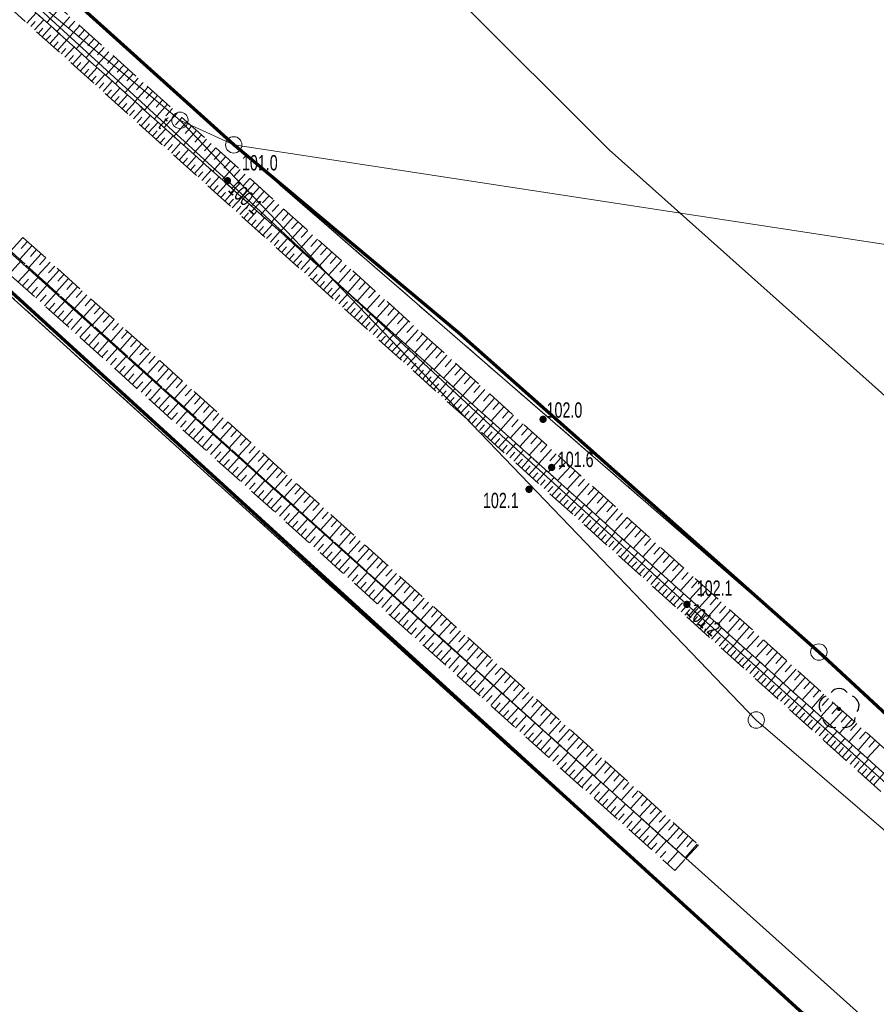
# Model space of a CAD drawing. Header units: inches. Extents: x 6497603 to 6502483, y 5925790 to 5934357.
# Tile 240 of 256: x 6500823 to 6500865, y 5927268 to 5927316. Entities that reach past the tile are written whole.
import ezdxf
from ezdxf.enums import TextEntityAlignment as Align

# ---------------------------------------------------------------- set-up
doc = ezdxf.new("R2010")
doc.units = ezdxf.units.IN
doc.header["$MEASUREMENT"] = 0
for name, pattern in [('1.5_0.75', [2.25, 1.5, -0.75]), ('219-1000', [0, 0]), ('egkk-1000', [3, 2.25, -0.75]), ('egug-1000', [1.5, 0.75, -0.75])]:
    doc.linetypes.add(name, pattern=pattern)
for name, color, linetype in [('000 Inne (niezydentyfikowane)', 7, 'Continuous'), ('202-punkt graniczny', 7, 'Continuous'), ('217-kontur klasyfikacyjny', 7, 'Continuous'), ('218-kontur użytku gruntowego', 7, 'Continuous'), ('219-działka ewidencyjna', 7, 'Continuous'), ('drzewo liściaste', 7, 'Continuous'), ('pikieta naturalna', 7, 'Continuous'), ('pikieta naturalna-Atr2', 7, 'Continuous'), ('przewód telekomunikacyjny podziemny', 7, 'Continuous'), ('przewód telekomunikacyjny podziemny-Atr1', 7, 'Continuous'), ('rzędna', 7, 'Continuous'), ('rzędna-Atr2', 7, 'Continuous'), ('skarpa nieumocniona', 7, 'Continuous')]:
    doc.layers.add(name, color=color, linetype=linetype)
doc.styles.get("Standard").update_dxf_attribs({"font": 'arial.ttf'})

# ---------------------------------------------------------------- blocks, each defined once
blk = doc.blocks.new('202')
at = {"color": 0, "linetype": 'Continuous', "lineweight": 0}
blk.add_circle((0, 0), 0.4, dxfattribs=at)
blk = doc.blocks.new('OP021')
at = {"linetype": 'Continuous', "lineweight": 13}
h = blk.add_hatch(color=0, dxfattribs=at)
edge = h.paths.add_edge_path()
edge.add_arc((0, 0), 0.1, 0, 360)
at = {"color": 0, "linetype": 'Continuous', "lineweight": -3}
for centre, start, end in [((0, 0.5), 38.316, 141.684), ((-0.476, 0.154), 110.388, 213.756), ((0.476, 0.154), 326.244, 69.612), ((-0.294, -0.404), 182.272, 285.64), ((0.294, -0.404), 254.36, 357.728), ((0.294, -0.404), 254.36, 357.728)]:
    blk.add_arc(centre, 0.5, start, end, dxfattribs=at)
blk = doc.blocks.new('PW01')
at = {"linetype": 'Continuous', "lineweight": 13}
h = blk.add_hatch(color=0, dxfattribs=at)
edge = h.paths.add_edge_path()
edge.add_arc((0, 0), 0.18, 0, 360)

msp = doc.modelspace()

# ---------------------------------------------------------------- linework, layer by layer
at = {"color": 6, "lineweight": 70}
for points in [[(6500494.826, 5927598.211), (6500560.74, 5927539.05), (6500612.603, 5927492.811), (6500630.68, 5927476.72), (6500667.62, 5927440.55), (6500677.534, 5927432.625), (6500706.59, 5927409.4), (6500721.72, 5927394.9), (6500753.28, 5927365.845), (6500790.226, 5927332.542), (6500822.361, 5927303.419), (6500863.27, 5927266.18), (6500897.263, 5927237.25), (6500912.951, 5927223.905), (6500930.854, 5927202.204), (6500937.14, 5927194.57), (6500953.68, 5927174.48)], [(6500952.04, 5927199.71), (6500933.25, 5927220.44), (6500906.62, 5927244.38), (6500879.567, 5927269.432), (6500862.55, 5927285.19), (6500844.927, 5927300.799), (6500833.95, 5927309.97), (6500796.4, 5927343.759), (6500782.53, 5927356.24), (6500741.24, 5927394.46), (6500708.509, 5927424.526), (6500654.77, 5927472.65), (6500629.93, 5927495.28), (6500599.508, 5927522.988), (6500580.25, 5927540.53), (6500550.42, 5927567.09)]]:
    msp.add_lwpolyline(points, dxfattribs=at)
at = {"layer": '000 Inne (niezydentyfikowane)', "color": 7, "linetype": 'Continuous', "lineweight": 18, "flags": 128}
for points in [[(6500823.84, 5927315.92), (6500824.29, 5927316.42)], [(6500825.46, 5927316.66), (6500824.82, 5927315.94)], [(6500824.03, 5927315.75), (6500824.25, 5927316)], [(6500824.21, 5927315.59), (6500824.66, 5927316.08)], [(6500825.94, 5927316.23), (6500825.3, 5927315.51)], [(6500826.42, 5927315.8), (6500825.78, 5927315.08)], [(6500826.18, 5927316.02), (6500825.86, 5927315.66)], [(6500824.4, 5927315.42), (6500824.62, 5927315.67)], [(6500824.59, 5927315.25), (6500825.03, 5927315.75)], [(6500824.77, 5927315.09), (6500825, 5927315.33)], [(6500824.96, 5927314.92), (6500825.41, 5927315.42)], [(6500826.9, 5927315.37), (6500826.25, 5927314.66)], [(6500826.66, 5927315.59), (6500826.34, 5927315.23)], [(6500825.14, 5927314.75), (6500825.37, 5927315)], [(6500825.33, 5927314.58), (6500825.78, 5927315.08)], [(6500827.37, 5927314.94), (6500826.73, 5927314.23)], [(6500827.14, 5927315.16), (6500826.81, 5927314.8)], [(6500825.52, 5927314.42), (6500825.74, 5927314.67)], [(6500825.7, 5927314.25), (6500826.15, 5927314.75)], [(6500826.07, 5927313.91), (6500826.52, 5927314.41)], [(6500827.85, 5927314.51), (6500827.21, 5927313.8)], [(6500827.61, 5927314.73), (6500827.29, 5927314.37)], [(6500825.89, 5927314.08), (6500826.11, 5927314.33)], [(6500826.26, 5927313.75), (6500826.48, 5927314)], [(6500826.45, 5927313.58), (6500826.9, 5927314.08)], [(6500828.33, 5927314.09), (6500827.69, 5927313.37)], [(6500828.09, 5927314.3), (6500827.77, 5927313.94)], [(6500828.57, 5927313.87), (6500828.25, 5927313.52)], [(6500826.63, 5927313.41), (6500826.86, 5927313.66)], [(6500826.82, 5927313.25), (6500827.27, 5927313.75)], [(6500827.19, 5927312.91), (6500827.64, 5927313.41)], [(6500828.8, 5927313.66), (6500828.16, 5927312.94)], [(6500829.04, 5927313.44), (6500828.72, 5927313.09)], [(6500827, 5927313.08), (6500827.23, 5927313.33)], [(6500827.37, 5927312.74), (6500827.6, 5927313)], [(6500827.56, 5927312.58), (6500828.01, 5927313.08)], [(6500829.28, 5927313.23), (6500828.64, 5927312.52)], [(6500829.52, 5927313.02), (6500829.2, 5927312.66)], [(6500827.75, 5927312.41), (6500827.97, 5927312.66)], [(6500827.93, 5927312.24), (6500828.39, 5927312.75)], [(6500829.76, 5927312.8), (6500829.12, 5927312.09)], [(6500829.99, 5927312.59), (6500829.67, 5927312.23)], [(6500828.12, 5927312.08), (6500828.34, 5927312.33)], [(6500828.3, 5927311.91), (6500828.76, 5927312.41)], [(6500828.49, 5927311.74), (6500828.72, 5927311.99)], [(6500828.68, 5927311.57), (6500829.13, 5927312.08)], [(6500830.23, 5927312.38), (6500829.59, 5927311.66)], [(6500830.71, 5927311.95), (6500830.07, 5927311.24)], [(6500830.47, 5927312.16), (6500830.15, 5927311.81)], [(6500828.86, 5927311.41), (6500829.09, 5927311.66)], [(6500829.05, 5927311.24), (6500829.5, 5927311.74)], [(6500831.18, 5927311.52), (6500830.54, 5927310.81)], [(6500830.95, 5927311.74), (6500830.63, 5927311.38)], [(6500829.23, 5927311.07), (6500829.46, 5927311.32)], [(6500829.42, 5927310.9), (6500829.87, 5927311.41)], [(6500829.61, 5927310.74), (6500829.83, 5927310.99)], [(6500829.79, 5927310.57), (6500830.25, 5927311.08)], [(6500831.66, 5927311.1), (6500831.02, 5927310.39)], [(6500831.42, 5927311.31), (6500831.1, 5927310.95)], [(6500829.98, 5927310.4), (6500830.21, 5927310.66)], [(6500830.16, 5927310.24), (6500830.62, 5927310.74)], [(6500832.13, 5927310.67), (6500831.49, 5927309.96)], [(6500831.89, 5927310.88), (6500831.58, 5927310.53)], [(6500830.35, 5927310.07), (6500830.58, 5927310.32)], [(6500830.53, 5927309.9), (6500830.99, 5927310.41)], [(6500830.91, 5927309.57), (6500831.36, 5927310.08)], [(6500832.61, 5927310.25), (6500831.97, 5927309.53)], [(6500832.37, 5927310.46), (6500832.05, 5927310.1)], [(6500832.84, 5927310.03), (6500832.52, 5927309.68)], [(6500830.72, 5927309.73), (6500830.95, 5927309.99)], [(6500831.09, 5927309.4), (6500831.32, 5927309.65)], [(6500831.28, 5927309.23), (6500831.74, 5927309.74)], [(6500833.08, 5927309.82), (6500832.44, 5927309.11)], [(6500833.32, 5927309.61), (6500833, 5927309.25)], [(6500831.46, 5927309.06), (6500831.69, 5927309.32)], [(6500831.65, 5927308.9), (6500832.11, 5927309.41)], [(6500832.02, 5927308.56), (6500832.48, 5927309.07)], [(6500833.55, 5927309.39), (6500832.92, 5927308.68)], [(6500833.79, 5927309.18), (6500833.47, 5927308.83)], [(6500831.84, 5927308.73), (6500832.07, 5927308.99)], [(6500832.21, 5927308.4), (6500832.44, 5927308.65)], [(6500832.39, 5927308.23), (6500832.85, 5927308.74)], [(6500834.03, 5927308.97), (6500833.39, 5927308.26)], [(6500834.26, 5927308.76), (6500833.94, 5927308.4)], [(6500832.58, 5927308.06), (6500832.81, 5927308.32)], [(6500832.77, 5927307.89), (6500833.23, 5927308.41)], [(6500834.5, 5927308.54), (6500833.86, 5927307.84)], [(6500834.97, 5927308.12), (6500834.34, 5927307.41)], [(6500834.74, 5927308.33), (6500834.42, 5927307.98)], [(6500832.95, 5927307.73), (6500833.18, 5927307.98)], [(6500833.14, 5927307.56), (6500833.6, 5927308.07)], [(6500833.32, 5927307.39), (6500833.55, 5927307.65)], [(6500833.51, 5927307.22), (6500833.97, 5927307.74)], [(6500835.44, 5927307.7), (6500834.81, 5927306.99)], [(6500835.21, 5927307.91), (6500834.89, 5927307.55)], [(6500833.69, 5927307.06), (6500833.93, 5927307.31)], [(6500833.88, 5927306.89), (6500834.34, 5927307.4)], [(6500835.92, 5927307.27), (6500835.28, 5927306.56)], [(6500835.68, 5927307.48), (6500835.36, 5927307.13)], [(6500834.07, 5927306.72), (6500834.3, 5927306.98)], [(6500834.25, 5927306.56), (6500834.72, 5927307.07)], [(6500834.44, 5927306.39), (6500834.67, 5927306.65)], [(6500834.62, 5927306.22), (6500835.09, 5927306.74)], [(6500836.39, 5927306.85), (6500835.75, 5927306.14)], [(6500836.15, 5927307.06), (6500835.83, 5927306.71)], [(6500834.81, 5927306.05), (6500835.04, 5927306.31)], [(6500835, 5927305.89), (6500835.46, 5927306.4)], [(6500836.86, 5927306.43), (6500836.22, 5927305.72)], [(6500836.62, 5927306.64), (6500836.31, 5927306.28)], [(6500837.1, 5927306.21), (6500836.78, 5927305.86)], [(6500835.18, 5927305.72), (6500835.41, 5927305.98)], [(6500835.37, 5927305.55), (6500835.83, 5927306.07)], [(6500835.74, 5927305.22), (6500836.21, 5927305.74)], [(6500837.33, 5927306), (6500836.7, 5927305.3)], [(6500837.57, 5927305.79), (6500837.25, 5927305.44)], [(6500823.64, 5927305.45), (6500823.04, 5927304.78)], [(6500823.86, 5927305.25), (6500823.56, 5927304.91)], [(6500835.55, 5927305.39), (6500835.79, 5927305.64)], [(6500835.93, 5927305.05), (6500836.16, 5927305.31)], [(6500836.11, 5927304.88), (6500836.58, 5927305.4)], [(6500837.8, 5927305.58), (6500837.17, 5927304.87)], [(6500838.04, 5927305.37), (6500837.72, 5927305.01)], [(6500824.09, 5927305.05), (6500823.49, 5927304.38)], [(6500824.31, 5927304.85), (6500824.01, 5927304.51)], [(6500836.3, 5927304.72), (6500836.53, 5927304.98)], [(6500836.48, 5927304.55), (6500836.95, 5927305.07)], [(6500836.85, 5927304.21), (6500837.32, 5927304.73)], [(6500838.27, 5927305.16), (6500837.64, 5927304.45)], [(6500838.74, 5927304.73), (6500838.11, 5927304.03)], [(6500838.51, 5927304.95), (6500838.19, 5927304.59)], [(6500822.97, 5927303.66), (6500823.56, 5927304.31)], [(6500824.53, 5927304.65), (6500823.93, 5927303.98)], [(6500824.98, 5927304.24), (6500824.38, 5927303.58)], [(6500824.75, 5927304.44), (6500824.45, 5927304.11)], [(6500836.67, 5927304.38), (6500836.9, 5927304.64)], [(6500837.04, 5927304.05), (6500837.27, 5927304.31)], [(6500837.23, 5927303.88), (6500837.7, 5927304.4)], [(6500839.21, 5927304.31), (6500838.58, 5927303.61)], [(6500838.98, 5927304.52), (6500838.66, 5927304.17)], [(6500823.41, 5927303.27), (6500823.99, 5927303.92)], [(6500825.42, 5927303.84), (6500824.82, 5927303.18)], [(6500825.2, 5927304.04), (6500824.9, 5927303.71)], [(6500837.41, 5927303.71), (6500837.65, 5927303.97)], [(6500837.6, 5927303.55), (6500838.07, 5927304.07)], [(6500839.68, 5927303.89), (6500839.05, 5927303.19)], [(6500839.45, 5927304.1), (6500839.13, 5927303.75)], [(6500823.62, 5927303.08), (6500823.91, 5927303.4)], [(6500823.84, 5927302.89), (6500824.42, 5927303.54)], [(6500825.87, 5927303.44), (6500825.27, 5927302.78)], [(6500825.65, 5927303.64), (6500825.35, 5927303.31)], [(6500837.78, 5927303.38), (6500838.02, 5927303.64)], [(6500837.97, 5927303.21), (6500838.44, 5927303.73)], [(6500838.16, 5927303.04), (6500838.39, 5927303.3)], [(6500838.34, 5927302.88), (6500838.81, 5927303.4)], [(6500840.15, 5927303.47), (6500839.52, 5927302.76)], [(6500839.92, 5927303.68), (6500839.6, 5927303.33)], [(6500824.06, 5927302.69), (6500824.35, 5927303.02)], [(6500824.27, 5927302.5), (6500824.85, 5927303.15)], [(6500826.31, 5927303.04), (6500825.71, 5927302.37)], [(6500826.09, 5927303.24), (6500825.79, 5927302.91)], [(6500826.54, 5927302.84), (6500826.24, 5927302.51)], [(6500838.53, 5927302.71), (6500838.76, 5927302.97)], [(6500838.71, 5927302.54), (6500839.18, 5927303.07)], [(6500840.62, 5927303.05), (6500839.99, 5927302.34)], [(6500840.39, 5927303.26), (6500840.07, 5927302.91)], [(6500840.86, 5927302.84), (6500840.54, 5927302.49)], [(6500824.49, 5927302.31), (6500824.78, 5927302.63)], [(6500824.7, 5927302.11), (6500825.28, 5927302.76)], [(6500825.14, 5927301.73), (6500825.72, 5927302.37)], [(6500826.76, 5927302.64), (6500826.16, 5927301.97)], [(6500826.98, 5927302.44), (6500826.68, 5927302.11)], [(6500838.9, 5927302.37), (6500839.14, 5927302.64)], [(6500839.09, 5927302.21), (6500839.56, 5927302.73)], [(6500839.46, 5927301.87), (6500839.93, 5927302.4)], [(6500841.09, 5927302.63), (6500840.46, 5927301.92)], [(6500841.32, 5927302.42), (6500841.01, 5927302.06)], [(6500824.92, 5927301.92), (6500825.21, 5927302.24)], [(6500825.35, 5927301.53), (6500825.64, 5927301.86)], [(6500825.57, 5927301.34), (6500826.15, 5927301.99)], [(6500827.21, 5927302.24), (6500826.6, 5927301.57)], [(6500827.65, 5927301.84), (6500827.05, 5927301.17)], [(6500827.43, 5927302.04), (6500827.13, 5927301.71)], [(6500839.27, 5927302.04), (6500839.51, 5927302.3)], [(6500839.64, 5927301.71), (6500839.88, 5927301.97)], [(6500839.83, 5927301.54), (6500840.3, 5927302.06)], [(6500841.56, 5927302.21), (6500840.93, 5927301.5)], [(6500841.79, 5927302), (6500841.48, 5927301.64)], [(6500825.78, 5927301.15), (6500826.07, 5927301.47)], [(6500826, 5927300.95), (6500826.58, 5927301.6)], [(6500828.1, 5927301.44), (6500827.5, 5927300.77)], [(6500827.87, 5927301.64), (6500827.57, 5927301.31)], [(6500840.01, 5927301.37), (6500840.25, 5927301.63)], [(6500840.2, 5927301.2), (6500840.67, 5927301.73)], [(6500840.57, 5927300.87), (6500841.05, 5927301.4)], [(6500842.03, 5927301.78), (6500841.4, 5927301.08)], [(6500842.49, 5927301.36), (6500841.86, 5927300.66)], [(6500842.26, 5927301.57), (6500841.95, 5927301.22)], [(6500826.21, 5927300.76), (6500826.5, 5927301.08)], [(6500826.43, 5927300.57), (6500827.01, 5927301.21)], [(6500828.54, 5927301.04), (6500827.94, 5927300.37)], [(6500828.32, 5927301.24), (6500828.02, 5927300.91)], [(6500840.39, 5927301.04), (6500840.62, 5927301.3)], [(6500840.76, 5927300.7), (6500841, 5927300.97)], [(6500840.94, 5927300.54), (6500841.42, 5927301.06)], [(6500842.96, 5927300.94), (6500842.33, 5927300.24)], [(6500842.73, 5927301.15), (6500842.41, 5927300.8)], [(6500826.64, 5927300.38), (6500826.93, 5927300.7)], [(6500826.86, 5927300.18), (6500827.43, 5927300.83)], [(6500827.29, 5927299.8), (6500827.86, 5927300.44)], [(6500828.99, 5927300.64), (6500828.39, 5927299.97)], [(6500828.76, 5927300.84), (6500828.46, 5927300.51)], [(6500829.21, 5927300.44), (6500828.91, 5927300.11)], [(6500841.13, 5927300.37), (6500841.37, 5927300.63)], [(6500841.32, 5927300.2), (6500841.79, 5927300.73)], [(6500841.69, 5927299.87), (6500842.16, 5927300.4)], [(6500843.43, 5927300.52), (6500842.8, 5927299.82)], [(6500843.2, 5927300.73), (6500842.88, 5927300.38)], [(6500827.07, 5927299.99), (6500827.36, 5927300.31)], [(6500827.5, 5927299.61), (6500827.79, 5927299.93)], [(6500827.71, 5927299.42), (6500828.29, 5927300.06)], [(6500829.43, 5927300.24), (6500828.83, 5927299.57)], [(6500829.66, 5927300.04), (6500829.36, 5927299.71)], [(6500841.5, 5927300.03), (6500841.74, 5927300.3)], [(6500841.87, 5927299.7), (6500842.11, 5927299.96)], [(6500842.06, 5927299.53), (6500842.54, 5927300.06)], [(6500843.9, 5927300.11), (6500843.27, 5927299.41)], [(6500843.66, 5927300.32), (6500843.35, 5927299.96)], [(6500827.93, 5927299.22), (6500828.22, 5927299.55)], [(6500828.14, 5927299.03), (6500828.72, 5927299.67)], [(6500829.88, 5927299.84), (6500829.28, 5927299.17)], [(6500830.32, 5927299.44), (6500829.72, 5927298.77)], [(6500830.1, 5927299.64), (6500829.8, 5927299.31)], [(6500842.25, 5927299.36), (6500842.48, 5927299.63)], [(6500842.43, 5927299.2), (6500842.91, 5927299.73)], [(6500844.36, 5927299.69), (6500843.74, 5927298.99)], [(6500844.13, 5927299.9), (6500843.82, 5927299.55)], [(6500844.6, 5927299.48), (6500844.28, 5927299.13)], [(6500828.36, 5927298.84), (6500828.64, 5927299.16)], [(6500828.57, 5927298.65), (6500829.14, 5927299.29)], [(6500830.77, 5927299.04), (6500830.17, 5927298.37)], [(6500830.55, 5927299.24), (6500830.25, 5927298.9)], [(6500842.62, 5927299.03), (6500842.86, 5927299.3)], [(6500842.8, 5927298.86), (6500843.28, 5927299.39)], [(6500842.99, 5927298.7), (6500843.23, 5927298.96)], [(6500843.17, 5927298.53), (6500843.65, 5927299.06)], [(6500844.83, 5927299.27), (6500844.2, 5927298.57)], [(6500845.06, 5927299.06), (6500844.75, 5927298.71)], [(6500828.78, 5927298.46), (6500829.07, 5927298.78)], [(6500829, 5927298.27), (6500829.57, 5927298.91)], [(6500829.42, 5927297.89), (6500830, 5927298.53)], [(6500831.22, 5927298.64), (6500830.61, 5927297.97)], [(6500830.99, 5927298.84), (6500830.69, 5927298.5)], [(6500843.36, 5927298.36), (6500843.6, 5927298.63)], [(6500843.55, 5927298.19), (6500844.03, 5927298.73)], [(6500845.3, 5927298.85), (6500844.67, 5927298.15)], [(6500845.53, 5927298.64), (6500845.22, 5927298.29)], [(6500829.21, 5927298.08), (6500829.5, 5927298.4)], [(6500829.64, 5927297.69), (6500829.92, 5927298.01)], [(6500829.85, 5927297.5), (6500830.42, 5927298.14)], [(6500831.66, 5927298.24), (6500831.06, 5927297.57)], [(6500831.44, 5927298.44), (6500831.14, 5927298.1)], [(6500831.88, 5927298.04), (6500831.58, 5927297.7)], [(6500843.73, 5927298.03), (6500843.97, 5927298.29)], [(6500843.92, 5927297.86), (6500844.4, 5927298.39)], [(6500844.29, 5927297.52), (6500844.77, 5927298.06)], [(6500845.76, 5927298.43), (6500845.14, 5927297.73)], [(6500846.23, 5927298.01), (6500845.6, 5927297.31)], [(6500846, 5927298.22), (6500845.68, 5927297.87)], [(6500830.06, 5927297.31), (6500830.35, 5927297.63)], [(6500830.28, 5927297.12), (6500830.85, 5927297.76)], [(6500832.11, 5927297.84), (6500831.51, 5927297.17)], [(6500832.33, 5927297.64), (6500832.03, 5927297.3)], [(6500844.1, 5927297.69), (6500844.34, 5927297.96)], [(6500844.48, 5927297.36), (6500844.72, 5927297.62)], [(6500844.66, 5927297.19), (6500845.14, 5927297.72)], [(6500846.69, 5927297.59), (6500846.07, 5927296.9)], [(6500846.46, 5927297.8), (6500846.15, 5927297.45)], [(6500830.49, 5927296.93), (6500830.77, 5927297.25)], [(6500830.7, 5927296.74), (6500831.27, 5927297.38)], [(6500832.55, 5927297.44), (6500831.95, 5927296.77)], [(6500833, 5927297.04), (6500832.4, 5927296.37)], [(6500832.77, 5927297.24), (6500832.47, 5927296.9)], [(6500844.85, 5927297.02), (6500845.09, 5927297.29)], [(6500845.03, 5927296.86), (6500845.52, 5927297.39)], [(6500845.41, 5927296.52), (6500845.89, 5927297.06)], [(6500847.16, 5927297.18), (6500846.53, 5927296.48)], [(6500846.93, 5927297.38), (6500846.61, 5927297.04)], [(6500830.91, 5927296.55), (6500831.2, 5927296.87)], [(6500831.13, 5927296.36), (6500831.7, 5927297)], [(6500831.55, 5927295.98), (6500832.12, 5927296.62)], [(6500833.44, 5927296.64), (6500832.84, 5927295.97)], [(6500833.22, 5927296.84), (6500832.92, 5927296.5)], [(6500845.22, 5927296.69), (6500845.46, 5927296.96)], [(6500845.59, 5927296.35), (6500845.83, 5927296.62)], [(6500845.78, 5927296.19), (6500846.26, 5927296.72)], [(6500847.62, 5927296.76), (6500847, 5927296.06)], [(6500847.39, 5927296.97), (6500847.08, 5927296.62)], [(6500847.86, 5927296.55), (6500847.54, 5927296.2)], [(6500831.34, 5927296.17), (6500831.62, 5927296.49)], [(6500831.76, 5927295.79), (6500832.05, 5927296.11)], [(6500831.97, 5927295.6), (6500832.54, 5927296.24)], [(6500833.89, 5927296.24), (6500833.29, 5927295.57)], [(6500833.67, 5927296.44), (6500833.37, 5927296.1)], [(6500845.96, 5927296.02), (6500846.2, 5927296.29)], [(6500846.15, 5927295.85), (6500846.63, 5927296.39)], [(6500846.52, 5927295.52), (6500847, 5927296.06)], [(6500848.09, 5927296.34), (6500847.46, 5927295.64)], [(6500848.32, 5927296.13), (6500848.01, 5927295.78)], [(6500832.18, 5927295.41), (6500832.47, 5927295.73)], [(6500832.4, 5927295.22), (6500832.96, 5927295.86)], [(6500834.33, 5927295.84), (6500833.73, 5927295.17)], [(6500834.11, 5927296.04), (6500833.81, 5927295.7)], [(6500834.56, 5927295.63), (6500834.26, 5927295.3)], [(6500846.34, 5927295.68), (6500846.58, 5927295.95)], [(6500846.71, 5927295.35), (6500846.95, 5927295.62)], [(6500846.89, 5927295.18), (6500847.38, 5927295.72)], [(6500848.55, 5927295.92), (6500847.93, 5927295.23)], [(6500848.78, 5927295.72), (6500848.47, 5927295.37)], [(6500832.61, 5927295.03), (6500832.89, 5927295.35)], [(6500832.82, 5927294.84), (6500833.39, 5927295.48)], [(6500833.24, 5927294.47), (6500833.81, 5927295.1)], [(6500834.78, 5927295.43), (6500834.18, 5927294.77)], [(6500835, 5927295.23), (6500834.7, 5927294.9)], [(6500847.08, 5927295.02), (6500847.32, 5927295.29)], [(6500847.26, 5927294.85), (6500847.75, 5927295.39)], [(6500849.02, 5927295.51), (6500848.39, 5927294.81)], [(6500849.25, 5927295.3), (6500848.94, 5927294.95)], [(6500833.03, 5927294.65), (6500833.31, 5927294.97)], [(6500833.66, 5927294.09), (6500834.23, 5927294.72)], [(6500835.23, 5927295.03), (6500834.62, 5927294.37)], [(6500835.67, 5927294.63), (6500835.07, 5927293.97)], [(6500835.45, 5927294.83), (6500835.15, 5927294.5)], [(6500847.45, 5927294.68), (6500847.69, 5927294.95)], [(6500847.64, 5927294.51), (6500848.12, 5927295.05)], [(6500847.82, 5927294.35), (6500848.07, 5927294.62)], [(6500848.01, 5927294.18), (6500848.49, 5927294.72)], [(6500849.48, 5927295.09), (6500848.86, 5927294.4)], [(6500849.94, 5927294.68), (6500849.32, 5927293.98)], [(6500849.71, 5927294.88), (6500849.4, 5927294.54)], [(6500833.45, 5927294.28), (6500833.74, 5927294.59)], [(6500833.87, 5927293.9), (6500834.16, 5927294.22)], [(6500834.08, 5927293.71), (6500834.65, 5927294.34)], [(6500836.12, 5927294.23), (6500835.52, 5927293.56)], [(6500835.89, 5927294.43), (6500835.59, 5927294.1)], [(6500848.19, 5927294.01), (6500848.44, 5927294.28)], [(6500848.38, 5927293.85), (6500848.87, 5927294.39)], [(6500850.41, 5927294.26), (6500849.78, 5927293.57)], [(6500850.18, 5927294.47), (6500849.86, 5927294.12)], [(6500834.29, 5927293.52), (6500834.58, 5927293.84)], [(6500834.51, 5927293.33), (6500835.07, 5927293.96)], [(6500836.56, 5927293.83), (6500835.96, 5927293.16)], [(6500836.34, 5927294.03), (6500836.04, 5927293.7)], [(6500848.57, 5927293.68), (6500848.81, 5927293.95)], [(6500848.75, 5927293.51), (6500849.24, 5927294.05)], [(6500849.12, 5927293.18), (6500849.61, 5927293.72)], [(6500850.87, 5927293.84), (6500850.25, 5927293.15)], [(6500850.64, 5927294.05), (6500850.33, 5927293.7)], [(6500834.72, 5927293.15), (6500835, 5927293.46)], [(6500834.93, 5927292.96), (6500835.49, 5927293.59)], [(6500835.35, 5927292.58), (6500835.91, 5927293.21)], [(6500837.01, 5927293.43), (6500836.41, 5927292.76)], [(6500836.79, 5927293.63), (6500836.48, 5927293.3)], [(6500837.23, 5927293.23), (6500836.93, 5927292.9)], [(6500848.94, 5927293.34), (6500849.18, 5927293.61)], [(6500849.31, 5927293.01), (6500849.55, 5927293.28)], [(6500849.5, 5927292.84), (6500849.98, 5927293.39)], [(6500851.33, 5927293.43), (6500850.71, 5927292.73)], [(6500851.1, 5927293.64), (6500850.79, 5927293.29)], [(6500851.56, 5927293.22), (6500851.25, 5927292.87)], [(6500835.14, 5927292.77), (6500835.42, 5927293.08)], [(6500835.56, 5927292.39), (6500835.84, 5927292.71)], [(6500835.77, 5927292.21), (6500836.33, 5927292.83)], [(6500837.45, 5927293.03), (6500836.85, 5927292.36)], [(6500837.68, 5927292.83), (6500837.38, 5927292.5)], [(6500849.68, 5927292.67), (6500849.93, 5927292.95)], [(6500849.87, 5927292.51), (6500850.36, 5927293.05)], [(6500850.24, 5927292.17), (6500850.73, 5927292.72)], [(6500851.79, 5927293.01), (6500851.17, 5927292.32)], [(6500852.03, 5927292.81), (6500851.71, 5927292.46)], [(6500835.97, 5927292.02), (6500836.26, 5927292.33)], [(6500836.18, 5927291.83), (6500836.75, 5927292.46)], [(6500837.9, 5927292.63), (6500837.3, 5927291.96)], [(6500838.34, 5927292.23), (6500837.74, 5927291.56)], [(6500838.12, 5927292.43), (6500837.82, 5927292.1)], [(6500850.05, 5927292.34), (6500850.3, 5927292.61)], [(6500850.42, 5927292.01), (6500850.67, 5927292.28)], [(6500850.61, 5927291.84), (6500851.1, 5927292.38)], [(6500852.26, 5927292.6), (6500851.63, 5927291.91)], [(6500852.49, 5927292.39), (6500852.18, 5927292.04)], [(6500836.39, 5927291.64), (6500836.67, 5927291.96)], [(6500836.6, 5927291.46), (6500837.16, 5927292.08)], [(6500838.79, 5927291.83), (6500838.19, 5927291.16)], [(6500838.57, 5927292.03), (6500838.27, 5927291.7)], [(6500850.8, 5927291.67), (6500851.04, 5927291.94)], [(6500850.98, 5927291.5), (6500851.47, 5927292.05)], [(6500852.72, 5927292.18), (6500852.1, 5927291.49)], [(6500853.18, 5927291.77), (6500852.56, 5927291.08)], [(6500852.95, 5927291.98), (6500852.64, 5927291.63)], [(6500836.81, 5927291.27), (6500837.09, 5927291.58)], [(6500837.02, 5927291.08), (6500837.58, 5927291.71)], [(6500837.44, 5927290.71), (6500838, 5927291.33)], [(6500839.24, 5927291.43), (6500838.64, 5927290.76)], [(6500839.01, 5927291.63), (6500838.71, 5927291.3)], [(6500851.17, 5927291.34), (6500851.41, 5927291.61)], [(6500851.35, 5927291.17), (6500851.85, 5927291.72)], [(6500851.54, 5927291), (6500851.79, 5927291.28)], [(6500851.73, 5927290.83), (6500852.22, 5927291.38)], [(6500853.64, 5927291.36), (6500853.02, 5927290.66)], [(6500853.41, 5927291.56), (6500853.1, 5927291.22)], [(6500837.23, 5927290.89), (6500837.51, 5927291.21)], [(6500837.65, 5927290.52), (6500837.93, 5927290.83)], [(6500837.86, 5927290.33), (6500838.42, 5927290.96)], [(6500839.68, 5927291.03), (6500839.08, 5927290.36)], [(6500839.46, 5927291.23), (6500839.16, 5927290.9)], [(6500839.9, 5927290.83), (6500839.6, 5927290.5)], [(6500851.91, 5927290.67), (6500852.16, 5927290.94)], [(6500852.1, 5927290.5), (6500852.59, 5927291.05)], [(6500854.1, 5927290.94), (6500853.48, 5927290.25)], [(6500853.87, 5927291.15), (6500853.56, 5927290.8)], [(6500838.06, 5927290.15), (6500838.34, 5927290.46)], [(6500838.27, 5927289.96), (6500838.83, 5927290.58)], [(6500840.13, 5927290.63), (6500839.53, 5927289.96)], [(6500840.35, 5927290.43), (6500840.05, 5927290.09)], [(6500852.28, 5927290.33), (6500852.53, 5927290.61)], [(6500852.47, 5927290.17), (6500852.96, 5927290.71)], [(6500852.84, 5927289.83), (6500853.34, 5927290.38)], [(6500854.56, 5927290.53), (6500853.94, 5927289.84)], [(6500854.33, 5927290.73), (6500854.02, 5927290.39)], [(6500854.79, 5927290.32), (6500854.48, 5927289.98)], [(6500838.48, 5927289.77), (6500838.76, 5927290.09)], [(6500838.69, 5927289.59), (6500839.25, 5927290.21)], [(6500839.1, 5927289.22), (6500839.66, 5927289.84)], [(6500840.57, 5927290.23), (6500839.97, 5927289.56)], [(6500841.02, 5927289.83), (6500840.42, 5927289.16)], [(6500840.8, 5927290.03), (6500840.49, 5927289.69)], [(6500852.66, 5927290), (6500852.9, 5927290.27)], [(6500853.03, 5927289.66), (6500853.27, 5927289.94)], [(6500853.21, 5927289.5), (6500853.71, 5927290.05)], [(6500855.02, 5927290.11), (6500854.4, 5927289.42)], [(6500855.25, 5927289.91), (6500854.94, 5927289.56)], [(6500838.9, 5927289.4), (6500839.18, 5927289.71)], [(6500839.31, 5927289.03), (6500839.59, 5927289.34)], [(6500839.52, 5927288.84), (6500840.08, 5927289.47)], [(6500841.46, 5927289.43), (6500840.86, 5927288.76)], [(6500841.24, 5927289.63), (6500840.94, 5927289.29)], [(6500853.4, 5927289.33), (6500853.65, 5927289.6)], [(6500853.58, 5927289.16), (6500854.08, 5927289.71)], [(6500853.96, 5927288.83), (6500854.45, 5927289.38)], [(6500855.48, 5927289.7), (6500854.86, 5927289.01)], [(6500855.71, 5927289.49), (6500855.4, 5927289.15)], [(6500839.73, 5927288.66), (6500840.01, 5927288.97)], [(6500839.93, 5927288.47), (6500840.49, 5927289.09)], [(6500841.91, 5927289.03), (6500841.31, 5927288.36)], [(6500841.69, 5927289.23), (6500841.39, 5927288.89)], [(6500853.77, 5927289), (6500854.02, 5927289.27)], [(6500854.14, 5927288.66), (6500854.39, 5927288.94)], [(6500854.33, 5927288.49), (6500854.83, 5927289.05)], [(6500855.94, 5927289.29), (6500855.32, 5927288.6)], [(6500856.4, 5927288.88), (6500855.78, 5927288.19)], [(6500856.17, 5927289.08), (6500855.86, 5927288.74)], [(6500840.14, 5927288.29), (6500840.42, 5927288.6)], [(6500840.35, 5927288.1), (6500840.9, 5927288.72)], [(6500842.35, 5927288.63), (6500841.75, 5927287.96)], [(6500842.13, 5927288.83), (6500841.83, 5927288.49)], [(6500842.58, 5927288.43), (6500842.28, 5927288.09)], [(6500854.51, 5927288.33), (6500854.76, 5927288.6)], [(6500854.7, 5927288.16), (6500855.2, 5927288.71)], [(6500855.07, 5927287.82), (6500855.57, 5927288.38)], [(6500856.86, 5927288.46), (6500856.24, 5927287.78)], [(6500856.63, 5927288.67), (6500856.32, 5927288.33)], [(6500840.55, 5927287.92), (6500840.83, 5927288.23)], [(6500840.76, 5927287.73), (6500841.32, 5927288.35)], [(6500841.18, 5927287.36), (6500841.73, 5927287.98)], [(6500842.8, 5927288.23), (6500842.2, 5927287.56)], [(6500843.02, 5927288.03), (6500842.72, 5927287.69)], [(6500854.89, 5927287.99), (6500855.13, 5927288.27)], [(6500855.26, 5927287.66), (6500855.51, 5927287.93)], [(6500855.44, 5927287.49), (6500855.94, 5927288.04)], [(6500857.32, 5927288.05), (6500856.7, 5927287.36)], [(6500857.09, 5927288.26), (6500856.78, 5927287.91)], [(6500840.97, 5927287.54), (6500841.25, 5927287.85)], [(6500841.38, 5927287.17), (6500841.66, 5927287.48)], [(6500841.59, 5927286.99), (6500842.14, 5927287.61)], [(6500843.25, 5927287.83), (6500842.65, 5927287.16)], [(6500843.69, 5927287.43), (6500843.09, 5927286.76)], [(6500843.47, 5927287.63), (6500843.17, 5927287.29)], [(6500855.63, 5927287.32), (6500855.88, 5927287.6)], [(6500855.82, 5927287.16), (6500856.31, 5927287.71)], [(6500857.78, 5927287.64), (6500857.16, 5927286.95)], [(6500857.55, 5927287.85), (6500857.24, 5927287.5)], [(6500858.01, 5927287.43), (6500857.7, 5927287.09)], [(6500841.79, 5927286.81), (6500842.07, 5927287.11)], [(6500842, 5927286.62), (6500842.55, 5927287.24)], [(6500844.14, 5927287.02), (6500843.54, 5927286.36)], [(6500843.91, 5927287.23), (6500843.61, 5927286.89)], [(6500856, 5927286.99), (6500856.25, 5927287.27)], [(6500856.19, 5927286.82), (6500856.69, 5927287.38)], [(6500856.37, 5927286.65), (6500856.62, 5927286.93)], [(6500856.56, 5927286.49), (6500857.06, 5927287.04)], [(6500858.24, 5927287.23), (6500857.62, 5927286.54)], [(6500858.47, 5927287.02), (6500858.16, 5927286.68)], [(6500842.21, 5927286.44), (6500842.48, 5927286.75)], [(6500842.41, 5927286.25), (6500842.97, 5927286.87)], [(6500842.82, 5927285.88), (6500843.38, 5927286.5)], [(6500844.58, 5927286.62), (6500843.98, 5927285.96)], [(6500844.36, 5927286.82), (6500844.06, 5927286.49)], [(6500856.74, 5927286.32), (6500857, 5927286.6)], [(6500856.93, 5927286.15), (6500857.43, 5927286.71)], [(6500858.69, 5927286.82), (6500858.08, 5927286.13)], [(6500858.92, 5927286.61), (6500858.62, 5927286.27)], [(6500842.62, 5927286.07), (6500842.89, 5927286.38)], [(6500843.03, 5927285.7), (6500843.31, 5927286.01)], [(6500843.23, 5927285.51), (6500843.79, 5927286.13)], [(6500845.03, 5927286.22), (6500844.43, 5927285.56)], [(6500844.81, 5927286.42), (6500844.51, 5927286.09)], [(6500845.25, 5927286.02), (6500844.95, 5927285.69)], [(6500857.12, 5927285.98), (6500857.37, 5927286.26)], [(6500857.3, 5927285.82), (6500857.8, 5927286.38)], [(6500857.67, 5927285.48), (6500858.18, 5927286.04)], [(6500859.15, 5927286.41), (6500858.54, 5927285.72)], [(6500859.61, 5927285.99), (6500858.99, 5927285.31)], [(6500859.38, 5927286.2), (6500859.07, 5927285.86)], [(6500843.44, 5927285.33), (6500843.72, 5927285.64)], [(6500843.65, 5927285.15), (6500844.2, 5927285.76)], [(6500845.47, 5927285.82), (6500844.87, 5927285.16)], [(6500845.7, 5927285.62), (6500845.4, 5927285.29)], [(6500857.49, 5927285.65), (6500857.74, 5927285.93)], [(6500857.86, 5927285.31), (6500858.11, 5927285.59)], [(6500858.05, 5927285.15), (6500858.55, 5927285.71)], [(6500860.07, 5927285.58), (6500859.45, 5927284.9)], [(6500859.84, 5927285.79), (6500859.53, 5927285.45)], [(6500843.85, 5927284.96), (6500844.13, 5927285.27)], [(6500844.06, 5927284.78), (6500844.61, 5927285.39)], [(6500844.47, 5927284.41), (6500845.02, 5927285.03)], [(6500845.92, 5927285.42), (6500845.32, 5927284.75)], [(6500846.36, 5927285.02), (6500845.76, 5927284.35)], [(6500846.14, 5927285.22), (6500845.84, 5927284.89)], [(6500858.23, 5927284.98), (6500858.49, 5927285.26)], [(6500858.42, 5927284.81), (6500858.92, 5927285.37)], [(6500858.79, 5927284.47), (6500859.3, 5927285.04)], [(6500860.52, 5927285.17), (6500859.91, 5927284.49)], [(6500860.3, 5927285.38), (6500859.99, 5927285.04)], [(6500844.26, 5927284.6), (6500844.54, 5927284.9)], [(6500844.67, 5927284.23), (6500844.94, 5927284.54)], [(6500844.87, 5927284.05), (6500845.42, 5927284.66)], [(6500846.81, 5927284.62), (6500846.21, 5927283.95)], [(6500846.59, 5927284.82), (6500846.29, 5927284.49)], [(6500858.61, 5927284.64), (6500858.86, 5927284.92)], [(6500858.98, 5927284.31), (6500859.23, 5927284.59)], [(6500859.17, 5927284.14), (6500859.67, 5927284.7)], [(6500860.98, 5927284.76), (6500860.37, 5927284.08)], [(6500860.75, 5927284.97), (6500860.44, 5927284.63)], [(6500861.21, 5927284.56), (6500860.9, 5927284.22)], [(6500845.08, 5927283.86), (6500845.35, 5927284.17)], [(6500845.28, 5927283.68), (6500845.83, 5927284.29)], [(6500847.26, 5927284.22), (6500846.66, 5927283.55)], [(6500847.03, 5927284.42), (6500846.73, 5927284.09)], [(6500859.36, 5927283.97), (6500859.61, 5927284.25)], [(6500859.54, 5927283.8), (6500860.05, 5927284.36)], [(6500861.44, 5927284.35), (6500860.82, 5927283.67)], [(6500861.66, 5927284.15), (6500861.36, 5927283.81)], [(6500845.49, 5927283.5), (6500845.76, 5927283.8)], [(6500845.69, 5927283.31), (6500846.24, 5927283.93)], [(6500846.1, 5927282.95), (6500846.65, 5927283.56)], [(6500847.7, 5927283.82), (6500847.1, 5927283.15)], [(6500847.48, 5927284.02), (6500847.18, 5927283.69)], [(6500847.92, 5927283.62), (6500847.62, 5927283.29)], [(6500859.73, 5927283.63), (6500859.98, 5927283.91)], [(6500859.92, 5927283.46), (6500860.42, 5927284.03)], [(6500860.11, 5927283.29), (6500860.36, 5927283.58)], [(6500860.29, 5927283.13), (6500860.8, 5927283.69)], [(6500861.89, 5927283.94), (6500861.28, 5927283.26)], [(6500862.12, 5927283.74), (6500861.81, 5927283.4)], [(6500845.9, 5927283.13), (6500846.17, 5927283.44)], [(6500846.51, 5927282.58), (6500847.05, 5927283.2)], [(6500848.15, 5927283.42), (6500847.55, 5927282.75)], [(6500848.37, 5927283.22), (6500848.07, 5927282.89)], [(6500860.48, 5927282.96), (6500860.74, 5927283.24)], [(6500860.67, 5927282.79), (6500861.18, 5927283.35)], [(6500862.35, 5927283.54), (6500861.73, 5927282.85)], [(6500862.8, 5927283.13), (6500862.19, 5927282.44)], [(6500862.58, 5927283.33), (6500862.27, 5927282.99)], [(6500846.3, 5927282.77), (6500846.58, 5927283.07)], [(6500846.71, 5927282.4), (6500846.98, 5927282.71)], [(6500846.91, 5927282.22), (6500847.46, 5927282.83)], [(6500848.59, 5927283.02), (6500847.99, 5927282.35)], [(6500849.04, 5927282.62), (6500848.44, 5927281.95)], [(6500848.82, 5927282.82), (6500848.52, 5927282.49)], [(6500860.86, 5927282.62), (6500861.11, 5927282.9)], [(6500861.05, 5927282.45), (6500861.55, 5927283.01)], [(6500861.42, 5927282.11), (6500861.93, 5927282.67)], [(6500863.26, 5927282.72), (6500862.65, 5927282.04)], [(6500863.03, 5927282.92), (6500862.72, 5927282.58)], [(6500847.12, 5927282.04), (6500847.39, 5927282.34)], [(6500847.32, 5927281.86), (6500847.87, 5927282.47)], [(6500849.48, 5927282.22), (6500848.88, 5927281.55)], [(6500849.26, 5927282.42), (6500848.96, 5927282.09)], [(6500861.24, 5927282.28), (6500861.49, 5927282.56)], [(6500861.61, 5927281.94), (6500861.87, 5927282.22)], [(6500861.8, 5927281.77), (6500862.31, 5927282.34)], [(6500863.71, 5927282.31), (6500863.1, 5927281.63)], [(6500863.49, 5927282.51), (6500863.18, 5927282.17)], [(6500847.52, 5927281.67), (6500847.8, 5927281.98)], [(6500847.73, 5927281.49), (6500848.27, 5927282.1)], [(6500848.13, 5927281.13), (6500848.68, 5927281.74)], [(6500849.93, 5927281.82), (6500849.33, 5927281.15)], [(6500849.71, 5927282.02), (6500849.41, 5927281.68)], [(6500861.99, 5927281.6), (6500862.24, 5927281.88)], [(6500862.18, 5927281.43), (6500862.69, 5927282)], [(6500862.56, 5927281.09), (6500863.07, 5927281.66)], [(6500864.17, 5927281.9), (6500863.56, 5927281.22)], [(6500863.94, 5927282.1), (6500863.64, 5927281.76)], [(6500864.4, 5927281.7), (6500864.09, 5927281.36)], [(6500847.93, 5927281.31), (6500848.2, 5927281.61)], [(6500848.33, 5927280.95), (6500848.61, 5927281.25)], [(6500848.54, 5927280.77), (6500849.08, 5927281.37)], [(6500850.38, 5927281.42), (6500849.77, 5927280.75)], [(6500850.15, 5927281.62), (6500849.85, 5927281.28)], [(6500850.6, 5927281.22), (6500850.3, 5927280.88)], [(6500862.37, 5927281.26), (6500862.62, 5927281.54)], [(6500862.75, 5927280.92), (6500863, 5927281.2)], [(6500862.94, 5927280.75), (6500863.45, 5927281.32)], [(6500864.62, 5927281.49), (6500864.01, 5927280.81)], [(6500864.85, 5927281.29), (6500864.54, 5927280.95)], [(6500848.74, 5927280.58), (6500849.01, 5927280.89)], [(6500848.94, 5927280.4), (6500849.48, 5927281.01)], [(6500850.82, 5927281.02), (6500850.22, 5927280.35)], [(6500851.04, 5927280.82), (6500850.74, 5927280.48)], [(6500863.13, 5927280.58), (6500863.38, 5927280.86)], [(6500863.32, 5927280.41), (6500863.83, 5927280.98)], [(6500865.08, 5927281.09), (6500864.47, 5927280.4)], [(6500865.53, 5927280.68), (6500864.92, 5927280)], [(6500865.3, 5927280.88), (6500865, 5927280.54)], [(6500849.14, 5927280.22), (6500849.41, 5927280.53)], [(6500849.35, 5927280.04), (6500849.89, 5927280.65)], [(6500849.75, 5927279.68), (6500850.29, 5927280.29)], [(6500851.27, 5927280.62), (6500850.67, 5927279.95)], [(6500851.71, 5927280.22), (6500851.11, 5927279.55)], [(6500851.49, 5927280.42), (6500851.19, 5927280.08)], [(6500863.51, 5927280.24), (6500863.76, 5927280.52)], [(6500863.7, 5927280.07), (6500864.21, 5927280.64)], [(6500864.08, 5927279.72), (6500864.59, 5927280.29)], [(6500849.55, 5927279.86), (6500849.82, 5927280.16)], [(6500849.95, 5927279.5), (6500850.22, 5927279.8)], [(6500850.15, 5927279.32), (6500850.69, 5927279.92)], [(6500852.16, 5927279.82), (6500851.56, 5927279.15)], [(6500851.93, 5927280.02), (6500851.63, 5927279.68)], [(6500863.89, 5927279.89), (6500864.14, 5927280.18)], [(6500864.27, 5927279.55), (6500864.52, 5927279.84)], [(6500864.46, 5927279.38), (6500864.97, 5927279.95)], [(6500850.35, 5927279.14), (6500850.62, 5927279.44)], [(6500850.55, 5927278.96), (6500851.1, 5927279.56)], [(6500852.6, 5927279.42), (6500852, 5927278.75)], [(6500852.38, 5927279.62), (6500852.08, 5927279.28)], [(6500864.65, 5927279.21), (6500864.9, 5927279.49)], [(6500864.84, 5927279.04), (6500865.35, 5927279.61)], [(6500865.22, 5927278.69), (6500865.73, 5927279.27)], [(6500850.76, 5927278.78), (6500851.03, 5927279.08)], [(6500850.96, 5927278.6), (6500851.5, 5927279.2)], [(6500851.36, 5927278.24), (6500851.9, 5927278.84)], [(6500853.05, 5927279.02), (6500852.45, 5927278.35)], [(6500852.83, 5927279.22), (6500852.53, 5927278.88)], [(6500853.27, 5927278.82), (6500852.97, 5927278.48)], [(6500865.03, 5927278.87), (6500865.29, 5927279.15)], [(6500851.16, 5927278.42), (6500851.43, 5927278.72)], [(6500851.56, 5927278.06), (6500851.83, 5927278.36)], [(6500851.76, 5927277.88), (6500852.3, 5927278.48)], [(6500853.49, 5927278.62), (6500852.89, 5927277.95)], [(6500853.72, 5927278.41), (6500853.42, 5927278.08)], [(6500851.96, 5927277.7), (6500852.23, 5927278)], [(6500852.16, 5927277.52), (6500852.7, 5927278.12)], [(6500853.94, 5927278.21), (6500853.34, 5927277.55)], [(6500854.39, 5927277.81), (6500853.78, 5927277.15)], [(6500854.16, 5927278.01), (6500853.86, 5927277.68)], [(6500852.36, 5927277.34), (6500852.63, 5927277.64)], [(6500852.56, 5927277.16), (6500853.1, 5927277.76)], [(6500852.96, 5927276.8), (6500853.5, 5927277.4)], [(6500854.83, 5927277.41), (6500854.23, 5927276.75)], [(6500854.61, 5927277.61), (6500854.31, 5927277.28)], [(6500852.76, 5927276.98), (6500853.03, 5927277.28)], [(6500853.16, 5927276.62), (6500853.43, 5927276.92)], [(6500853.36, 5927276.44), (6500853.9, 5927277.04)], [(6500855.28, 5927277.01), (6500854.68, 5927276.35)], [(6500855.05, 5927277.21), (6500854.75, 5927276.88)], [(6500853.56, 5927276.27), (6500853.83, 5927276.56)], [(6500853.76, 5927276.09), (6500854.3, 5927276.69)], [(6500855.72, 5927276.61), (6500855.12, 5927275.94)], [(6500855.5, 5927276.81), (6500855.2, 5927276.48)], [(6500855.94, 5927276.41), (6500855.64, 5927276.08)], [(6500853.96, 5927275.91), (6500854.23, 5927276.21)], [(6500854.16, 5927275.73), (6500854.7, 5927276.33)], [(6500854.57, 5927275.36), (6500855.1, 5927275.96)], [(6500856.17, 5927276.21), (6500855.57, 5927275.54)], [(6500856.39, 5927276.01), (6500856.09, 5927275.68)], [(6500854.36, 5927275.55), (6500854.63, 5927275.85)], [(6500854.8, 5927275.15), (6500855.07, 5927275.45)], [(6500855.14, 5927274.85), (6500855.67, 5927275.45)], [(6500856.61, 5927275.81), (6500856.01, 5927275.14)]]:
    msp.add_lwpolyline(points, dxfattribs=at)
at = {"layer": '217-kontur klasyfikacyjny', "color": 3, "linetype": 'egkk-1000', "lineweight": 18, "flags": 128}
for points in [[(6500782.53, 5927356.24), (6500833.95, 5927309.97)], [(6500863.27, 5927266.18), (6500788.98, 5927333.39)], [(6500833.95, 5927309.97), (6500862.55, 5927285.19)], [(6500862.55, 5927285.19), (6500906.62, 5927244.38)]]:
    msp.add_lwpolyline(points, dxfattribs=at)
at = {"layer": '218-kontur użytku gruntowego', "color": 3, "linetype": 'egug-1000', "lineweight": 18, "flags": 128}
for points in [[(6500782.53, 5927356.24), (6500833.95, 5927309.97)], [(6500863.27, 5927266.18), (6500788.98, 5927333.39)], [(6500833.95, 5927309.97), (6500862.55, 5927285.19)], [(6500862.55, 5927285.19), (6500906.62, 5927244.38)]]:
    msp.add_lwpolyline(points, dxfattribs=at)
at = {"layer": '219-działka ewidencyjna', "color": 3, "linetype": '219-1000', "lineweight": 18, "flags": 128}
for points in [[(6500833.95, 5927309.97), (6500782.53, 5927356.24)], [(6500831.32, 5927311.17), (6500780.22, 5927353.4)], [(6500864.53, 5927267.51), (6500789.96, 5927334.34)], [(6500863.27, 5927266.18), (6500788.98, 5927333.39)], [(6500833.95, 5927309.97), (6500831.32, 5927311.17)], [(6500859.49, 5927281.87), (6500831.32, 5927311.17)], [(6500862.55, 5927285.19), (6500833.95, 5927309.97)], [(6501139.68, 5927263.25), (6500833.95, 5927309.97)], [(6500906.62, 5927244.38), (6500862.55, 5927285.19)], [(6500905.09, 5927242.72), (6500859.49, 5927281.87)]]:
    msp.add_lwpolyline(points, dxfattribs=at)
at = {"layer": 'przewód telekomunikacyjny podziemny', "color": 30, "linetype": 'Continuous', "lineweight": 18, "flags": 128}
for points in [[(6500589.21, 5927547.86), (6500595.38, 5927542.7), (6500620.7, 5927519.73), (6500647.78, 5927495.91), (6500676.79, 5927470.69), (6500723.62, 5927427.69), (6500736.76, 5927416.73), (6500782.76, 5927374.08), (6500822.32, 5927339.62), (6500852.3, 5927309.72), (6500890.73, 5927275.46), (6500903.68, 5927262.91), (6500907.83, 5927257.24), (6500929.05, 5927241.84), (6500960.76, 5927213.18)], [(6500718.65, 5927398.32), (6500724.97, 5927391.58), (6500730.41, 5927386.89), (6500732.01, 5927385.43), (6500740.84, 5927393.55), (6500742.95, 5927391.65), (6500754.01, 5927381.34), (6500768.05, 5927368.46), (6500776.25, 5927360.07), (6500778.95, 5927356.52), (6500787.21, 5927349.51), (6500802.8, 5927335), (6500809.82, 5927329.34), (6500822.18, 5927318.7), (6500833.64, 5927308.22), (6500846.48, 5927296.28), (6500856.1, 5927287.52), (6500872.53, 5927272.77), (6500882.6, 5927263.89)]]:
    msp.add_lwpolyline(points, dxfattribs=at)
at = {"layer": 'skarpa nieumocniona', "color": 7, "linetype": '1.5_0.75', "lineweight": 18, "flags": 128}
for points in [[(6500856.66, 5927275.77), (6500856.05, 5927275.11), (6500722.23, 5927395.38), (6500722.84, 5927396.04)], [(6500856.66, 5927275.77), (6500856.05, 5927275.11), (6500722.23, 5927395.38), (6500722.84, 5927396.04)], [(6500722.23, 5927395.38), (6500856.05, 5927275.11), (6500855.51, 5927274.52), (6500721.48, 5927394.57)], [(6500722.23, 5927395.38), (6500856.05, 5927275.11), (6500855.51, 5927274.52), (6500721.48, 5927394.57)], [(6500797.98, 5927340), (6500798.66, 5927340.73), (6500878.2, 5927269.3), (6500877.59, 5927268.64)], [(6500797.98, 5927340), (6500798.66, 5927340.73), (6500878.2, 5927269.3), (6500877.59, 5927268.64)], [(6500797.57, 5927339.56), (6500797.98, 5927340), (6500877.59, 5927268.64), (6500877.05, 5927268.05)], [(6500797.57, 5927339.56), (6500797.98, 5927340), (6500877.59, 5927268.64), (6500877.05, 5927268.05)]]:
    msp.add_lwpolyline(points, close=True, dxfattribs=at)

# ---------------------------------------------------------------- block references
at = {"layer": '202-punkt graniczny', "color": 7, "linetype": 'Continuous', "lineweight": 18}
for p in [(6500831.32, 5927311.17), (6500833.95, 5927309.97), (6500862.55, 5927285.19), (6500859.49, 5927281.87)]:
    msp.add_blockref('202', p, dxfattribs=at)
at = {"layer": 'drzewo liściaste', "color": 94, "linetype": 'Continuous', "lineweight": 18}
msp.add_blockref('OP021', (6500863.54, 5927282.41), dxfattribs=at)
at = {"layer": 'pikieta naturalna', "color": 7, "linetype": 'Continuous', "lineweight": 13}
for p in [(6500833.64, 5927308.22), (6500849.07, 5927296.56), (6500849.49, 5927294.21), (6500848.38, 5927293.14), (6500856.1, 5927287.52)]:
    msp.add_blockref('PW01', p, dxfattribs=at)
at = {"layer": 'rzędna', "color": 30, "linetype": 'Continuous', "lineweight": 18}
for p in [(6500833.64, 5927308.22), (6500856.1, 5927287.52)]:
    msp.add_blockref('PW01', p, dxfattribs=at)

# ---------------------------------------------------------------- texts
at = {"layer": 'pikieta naturalna-Atr2', "color": 7, "width": 0.667}
for s, p in [('101.0', (6500834.35, 5927308.72)), ('102.0', (6500849.24, 5927296.64)), ('101.6', (6500849.79, 5927294.23)), ('102.1', (6500846.13, 5927292.22)), ('102.1', (6500856.58, 5927287.94))]:
    msp.add_text(s, height=0.75, dxfattribs=at).set_placement(p)
at = {"layer": 'przewód telekomunikacyjny podziemny-Atr1', "color": 30, "width": 0.667}
msp.add_text('t', height=0.75, rotation=317.557, dxfattribs=at).set_placement((6500830.46, 5927311.13), align=Align.MIDDLE_LEFT)
at = {"layer": 'rzędna-Atr2', "color": 30, "width": 0.667}
for s, rotation, p in [('100.1', 317.08, (6500833.88, 5927308)), ('101.2', 318.084, (6500856.27, 5927287.36))]:
    msp.add_text(s, height=0.75, rotation=rotation, dxfattribs=at).set_placement(p, align=Align.MIDDLE_LEFT)

doc.saveas('drawing.dxf')
